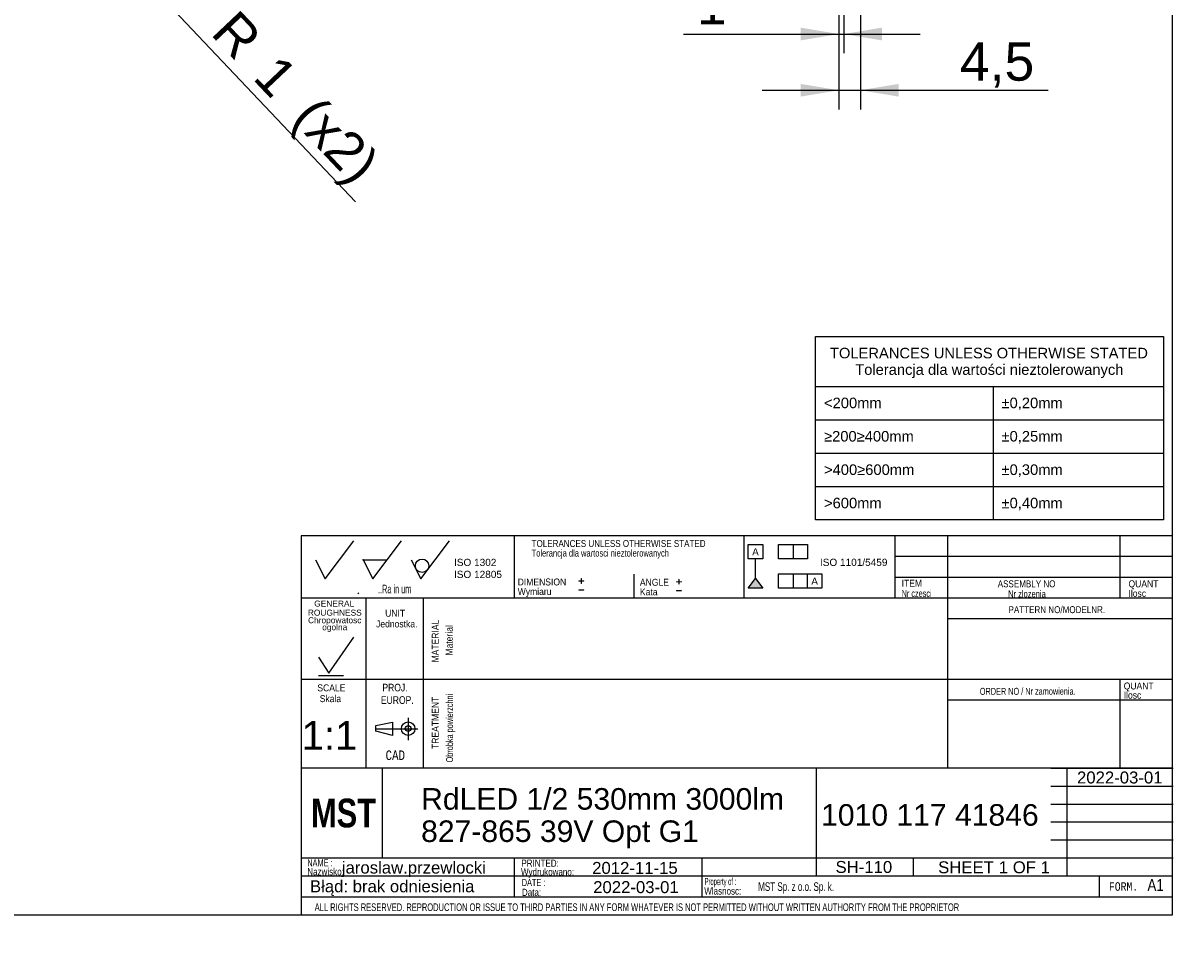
# Model space of a CAD drawing. Header units: millimetres. Extents: x 7 to 819, y 6 to 587.
# Tile 5 of 11: x 579 to 819, y 6 to 201. Entities that reach past the tile are written whole.
import ezdxf
from ezdxf.entities.mleader import LeaderData, LeaderLine
from ezdxf.enums import TextEntityAlignment as Align
from ezdxf.lldxf.tags import DXFTag
from ezdxf.math import Vec2, Vec3

# ---------------------------------------------------------------- set-up
doc = ezdxf.new("R2010")
doc.units = ezdxf.units.MM
doc.layers.add('10', color=7, linetype='Continuous')
doc.layers.add('Default', color=7, linetype='Continuous')
doc.styles.add('SEACAD_Arial', font='arial.ttf')
doc.styles.add('SEACAD_Lucida_Console', font='lucon.TTF', dxfattribs={"width": 0.8})
tags = doc.linetypes.add('CENTER2', pattern=[28.575, 19.05, -3.175, 3.175, -3.175]).pattern_tags.tags
tags[10:11] = [DXFTag(74, 4), DXFTag(75, 0), DXFTag(340, '0'), DXFTag(46, 0.0), DXFTag(50, 0.0), DXFTag(44, 0.0), DXFTag(45, 0.0)]
tags[8:9] = [DXFTag(74, 4), DXFTag(75, 0), DXFTag(340, '0'), DXFTag(46, 0.0), DXFTag(50, 0.0), DXFTag(44, 0.0), DXFTag(45, 0.0)]
tags[6:7] = [DXFTag(74, 4), DXFTag(75, 0), DXFTag(340, '0'), DXFTag(46, 0.0), DXFTag(50, 0.0), DXFTag(44, 0.0), DXFTag(45, 0.0)]
tags[4:5] = [DXFTag(74, 4), DXFTag(75, 0), DXFTag(340, '0'), DXFTag(46, 0.0), DXFTag(50, 0.0), DXFTag(44, 0.0), DXFTag(45, 0.0)]
doc.dimstyles.new('ISO', dxfattribs={"dimtxt": 8, "dimasz": 8, "dimexe": 4, "dimexo": 0, "dimgap": 2, "dimtad": 1, "dimtxsty": 'SEACAD_Arial', "dimblk1": '_SE_FILLED', "dimblk2": '_SE_FILLED', "dimsah": 1, "dimcen": 4, "dimadec": 0, "dimazin": 0, "dimtfac": 0.5, "dimtdec": 3, "dimtmove": 0, "dimatfit": 3, "dimfxl": 1, "dimarcsym": 0})

# ---------------------------------------------------------------- blocks, each defined once
blk = doc.blocks.new('DMBLK28')
at = {"layer": 'Default', "linetype": 'Continuous'}
for points in [[(741.42, 197.28), (749.42, 198.61), (741.42, 199.95)], [(758.42, 197.28), (758.42, 199.95), (750.42, 198.61)]]:
    blk.add_hatch(color=7, dxfattribs=at).paths.add_polyline_path(points)
at = {"layer": 'Default', "color": 7, "linetype": 'Continuous'}
for p, q in [((749.42, 211.92), (749.42, 194.61)), ((750.42, 211.92), (750.42, 194.61)), ((716.93, 198.61), (766.42, 198.61))]:
    blk.add_line(p, q, dxfattribs=at)
at = {"layer": 'Default', "color": 7, "linetype": 'Continuous', "style": 'SEACAD_Arial'}
blk.add_text('1', height=8, dxfattribs=at).set_placement((719.73, 208.61), align=Align.TOP_LEFT)
blk = doc.blocks.new('_SE_FILLED')
at = {"color": 0}
blk.add_line((0, 0), (-1, 0), dxfattribs=at)
blk.add_solid([(0, 0), (-1, -0.1665), (-1, 0.1665), (0, 0)], dxfattribs=at)
blk = doc.blocks.new('DMBLK29')
at = {"layer": 'Default', "linetype": 'Continuous'}
for points in [[(741.42, 185.54), (749.42, 186.87), (741.42, 188.2)], [(761.92, 185.54), (761.92, 188.2), (753.92, 186.87)]]:
    blk.add_hatch(color=7, dxfattribs=at).paths.add_polyline_path(points)
at = {"layer": 'Default', "color": 7, "linetype": 'Continuous'}
for p, q in [((753.92, 213.9), (753.92, 182.87)), ((749.42, 211.92), (749.42, 182.87)), ((733.42, 186.87), (793.14, 186.87))]:
    blk.add_line(p, q, dxfattribs=at)
at = {"layer": 'Default', "color": 7, "linetype": 'Continuous', "style": 'SEACAD_Arial'}
blk.add_text('4,5', height=8, dxfattribs=at).set_placement((774.69, 196.87), align=Align.TOP_LEFT)
blk = doc.blocks.new('DMBLK36')
at = {"layer": 'Default', "linetype": 'Continuous'}
blk.add_hatch(color=7, dxfattribs=at).paths.add_polyline_path([(609.8, 206.3), (603.33, 211.19), (607.86, 204.47)])
at = {"layer": 'Default', "color": 7, "linetype": 'Continuous'}
blk.add_line((602.64, 211.92), (648.44, 163.54), dxfattribs=at)
at = {"layer": 'Default', "color": 7, "linetype": 'Continuous', "style": 'SEACAD_Arial'}
for s, p in [('R', (623.79, 204.12)), ('1', (632.59, 194.83)), ('(x2)', (640.75, 186.22))]:
    blk.add_text(s, height=8, rotation=313.4362, dxfattribs=at).set_placement(p, align=Align.TOP_LEFT)
blk = doc.blocks.new('SEANNOT_GROUP11')
at = {"layer": 'Default', "color": 7, "linetype": 'Continuous', "style": 'SEACAD_Arial'}
for s, p in [('RdLED 1/2 530mm 3000lm', (662.15, 41.12)), ('827-865 39V Opt G1', (662.15, 34.37))]:
    blk.add_text(s, height=4.5, dxfattribs=at).set_placement(p, align=Align.TOP_LEFT)
blk = doc.blocks.new('SEANNOT_GROUP12')
at = {"layer": 'Default', "color": 7, "linetype": 'Continuous', "style": 'SEACAD_Arial'}
blk.add_text('1010 117 41846', height=4.5, dxfattribs=at).set_placement((745.7, 37.77), align=Align.TOP_LEFT)
blk = doc.blocks.new('SEANNOT_GROUP13')
at = {"layer": 'Default', "color": 7, "linetype": 'Continuous', "style": 'SEACAD_Arial'}
blk.add_text('jaroslaw.przewlocki', height=2.5, dxfattribs=at).set_placement((645.59, 25.78), align=Align.TOP_LEFT)
blk = doc.blocks.new('SEANNOT_GROUP14')
at = {"layer": 'Default', "color": 7, "linetype": 'Continuous', "style": 'SEACAD_Arial'}
blk.add_text('SH-110', height=2.5, dxfattribs=at).set_placement((748.71, 25.9), align=Align.TOP_LEFT)
blk = doc.blocks.new('SEANNOT_GROUP15')
at = {"layer": 'Default', "color": 7, "linetype": 'Continuous', "style": 'SEACAD_Arial'}
blk.add_text('1:1', height=6, dxfattribs=at).set_placement((637.18, 55.12), align=Align.TOP_LEFT)
blk = doc.blocks.new('_Dot')
at = {"color": 0, "linetype": 'ByBlock', "lineweight": -2}
blk.add_line((-0.5, 0), (-1, 0), dxfattribs=at)
at = {"color": 0, "linetype": 'ByBlock', "const_width": 0.5}
blk.add_lwpolyline([(-0.25, 0, 1), (0.25, 0, 1)], format="xyb", close=True, dxfattribs=at)
blk = doc.blocks.new('SEANNOT_GROUP17')
at = {"layer": 'Default', "color": 7, "linetype": 'Continuous', "style": 'SEACAD_Arial'}
blk.add_text('2012-11-15', height=2.5, dxfattribs=at).set_placement((697.88, 25.7), align=Align.TOP_LEFT)
blk = doc.blocks.new('SEANNOT_GROUP18')
at = {"layer": 'Default', "color": 7, "linetype": 'Continuous', "style": 'SEACAD_Arial'}
blk.add_text('2022-03-01', height=2.5, dxfattribs=at).set_placement((698.09, 21.69), align=Align.TOP_LEFT)
blk = doc.blocks.new('SEANNOT_GROUP19')
at = {"layer": 'Default', "color": 7, "linetype": 'Continuous', "style": 'SEACAD_Arial'}
for s, p in [('SHEET ', (770.14, 25.83)), ('1', (782.8, 25.83)), (' OF ', (784.76, 25.83)), ('1', (791.55, 25.83))]:
    blk.add_text(s, height=2.5, dxfattribs=at).set_placement(p, align=Align.TOP_LEFT)
blk = doc.blocks.new('SEANNOT_GROUP20')
at = {"layer": 'Default', "color": 7, "linetype": 'Continuous', "style": 'SEACAD_Arial'}
blk.add_text('2022-03-01', height=2.5, dxfattribs=at).set_placement((799.15, 44.59), align=Align.TOP_LEFT)
blk = doc.blocks.new('SE2')
at = {"layer": 'Default', "color": 7, "linetype": 'Continuous'}
for p, q in [((744.54, 125), (817.25, 125)), ((781.62, 125), (781.62, 118.03)), ((744.54, 118.03), (817.25, 118.03)), ((781.62, 118.03), (781.62, 111.07)), ((744.54, 111.07), (817.25, 111.07)), ((781.62, 111.07), (781.62, 104.1)), ((744.54, 104.1), (817.25, 104.1)), ((781.62, 104.1), (781.62, 97.13))]:
    blk.add_line(p, q, dxfattribs=at)
blk.add_lwpolyline([(744.54, 97.13), (744.54, 135.41), (817.25, 135.41), (817.25, 97.13), (744.54, 97.13)], dxfattribs=at)
at = {"layer": 'Default', "color": 7, "linetype": 'Continuous', "style": 'SEACAD_Arial'}
for s, p in [('TOLERANCES UNLESS OTHERWISE STATED', (747.54, 133.08)), ('Tolerancja dla wartości nieztolerowanych', (752.82, 129.63)), ('<200mm', (746.31, 122.67)), ('±0,20mm', (783.38, 122.67)), ('≥200≥400mm', (746.31, 115.7)), ('±0,25mm', (783.38, 115.7)), ('>400≥600mm', (746.31, 108.73)), ('±0,30mm', (783.38, 108.73)), ('>600mm', (746.31, 101.76)), ('±0,40mm', (783.38, 101.76))]:
    blk.add_text(s, height=2.2, dxfattribs=at).set_placement(p, align=Align.TOP_LEFT)

msp = doc.modelspace()

# ---------------------------------------------------------------- hatches: boundary and pattern name
at = {"layer": 'Default', "linetype": 'Continuous'}
msp.add_hatch(color=7, dxfattribs=at).paths.add_polyline_path([(731.992, 84.877), (730.492, 82.892), (733.492, 82.892)])

# ---------------------------------------------------------------- linework, layer by layer
at = {"layer": '10', "color": 7, "linetype": 'Continuous'}
for p, q in [((681.575, 93.794), (681.575, 80.794)), ((729.575, 93.794), (729.575, 80.794)), ((761.075, 93.794), (761.075, 80.794)), ((772.075, 93.794), (772.075, 45.294)), ((808.075, 93.794), (808.075, 80.794)), ((642.075, 84.794), (648.075, 92.794)), ((652.075, 84.794), (658.075, 92.794)), ((662.075, 84.794), (668.075, 92.794)), ((819.075, 89.461), (761.075, 89.461)), ((640.075, 88.794), (642.075, 84.794)), ((650.075, 88.794), (655.075, 88.794)), ((650.075, 88.794), (652.075, 84.794)), ((660.075, 88.794), (662.075, 84.794)), ((706.575, 85.794), (706.575, 80.794)), ((819.075, 85.127), (761.075, 85.127)), ((648.949, 81.721), (649.125, 81.927)), ((819.075, 80.794), (637.075, 80.794)), ((650.575, 80.794), (650.575, 45.294)), ((650.575, 80.794), (650.575, 46.794)), ((662.575, 80.794), (662.575, 45.294)), ((819.075, 76.461), (772.075, 76.461)), ((642.877, 65.159), (648.076, 72.664)), ((640.735, 68.441), (642.877, 65.159)), ((819.075, 63.794), (637.075, 63.794)), ((640.735, 64.619), (645.934, 64.619)), ((808.075, 63.794), (808.075, 45.294)), ((819.075, 59.461), (772.075, 59.461)), ((659.45, 55.77), (659.45, 51.161)), ((659.45, 55.77), (659.45, 51.161)), ((652.721, 54.209), (656.206, 54.901)), ((652.721, 53.016), (652.721, 54.209)), ((656.206, 52.133), (652.721, 53.016)), ((656.206, 54.901), (656.206, 52.133)), ((744.7, 45.294), (637.075, 45.294)), ((744.575, 45.294), (637.075, 45.294)), ((654.075, 26.544), (654.075, 45.294)), ((793.7, 45.294), (819.2, 45.294)), ((797.075, 22.794), (797.075, 45.294)), ((793.7, 41.544), (819.2, 41.544)), ((793.7, 37.794), (819.2, 37.794)), ((793.7, 34.044), (819.2, 34.044)), ((793.7, 30.294), (819.2, 30.294)), ((637.075, 26.544), (819.2, 26.544)), ((681.603, 26.521), (681.603, 18.396)), ((720.78, 26.456), (720.78, 18.331)), ((764.95, 26.544), (764.95, 22.794)), ((637.075, 22.794), (793.7, 22.794)), ((803.762, 22.794), (803.762, 18.419)), ((637.075, 18.419), (819.075, 18.419))]:
    msp.add_line(p, q, dxfattribs=at)
at = {"layer": '10', "color": 7, "linetype": 'CENTER2'}
msp.add_line((652.721, 53.517), (661.436, 53.517), dxfattribs=at)
at = {"layer": '10', "color": 7, "linetype": 'Continuous'}
for points in [[(819.075, 14.669), (819.075, 93.794), (637.075, 93.794), (637.075, 14.669), (819.075, 14.669)], [(744.7, 45.294), (744.7, 22.794), (819.075, 22.794), (819.075, 45.294), (744.7, 45.294)]]:
    msp.add_lwpolyline(points, dxfattribs=at)
for centre, radius in [((662.347, 87.549), 1.402), ((659.45, 53.517), 1.415), ((659.45, 53.576), 0.607)]:
    msp.add_circle(centre, radius, dxfattribs=at)
msp.add_point((650.075, 88.794), dxfattribs=at)
at = {"layer": 'Default', "color": 7, "linetype": 'Continuous'}
for p, q in [((819.1, 14.67), (819.1, 586.67)), ((730.492, 88.983), (730.492, 91.983)), ((730.492, 91.983), (733.492, 91.983)), ((733.492, 91.983), (733.492, 88.983)), ((736.828, 88.983), (736.828, 91.983)), ((736.828, 91.983), (742.828, 91.983)), ((739.828, 91.983), (739.828, 88.983)), ((742.828, 91.983), (742.828, 88.983)), ((733.492, 88.983), (730.492, 88.983)), ((731.992, 84.877), (731.992, 88.983)), ((742.828, 88.983), (736.828, 88.983)), ((730.492, 82.892), (731.992, 84.877)), ((731.992, 84.877), (733.492, 82.892)), ((736.828, 82.892), (736.828, 85.892)), ((736.828, 85.892), (745.828, 85.892)), ((739.828, 85.892), (739.828, 82.892)), ((742.828, 82.892), (742.828, 85.892)), ((745.828, 85.892), (745.828, 82.892)), ((733.492, 82.892), (730.492, 82.892)), ((745.828, 82.892), (736.828, 82.892)), ((6.708, 14.67), (819.1, 14.67))]:
    msp.add_line(p, q, dxfattribs=at)

# ---------------------------------------------------------------- block references
at = {"layer": 'Default'}
for name in ['SE2', 'SEANNOT_GROUP15', 'SEANNOT_GROUP20', 'SEANNOT_GROUP11', 'SEANNOT_GROUP12', 'SEANNOT_GROUP13', 'SEANNOT_GROUP17', 'SEANNOT_GROUP14', 'SEANNOT_GROUP19', 'SEANNOT_GROUP18']:
    msp.add_blockref(name, (0, 0), dxfattribs=at)

# ---------------------------------------------------------------- texts
at = {"layer": '10', "attachment_point": 1}
for s, insert, char_height, width, style in [('{\\farial rounded mt|b0||i0||c0|p34;\\C7;\\H1.45000002;\\W0.83002;TOLERANCES UNLESS OTHERWISE STATED}', (685.231, 92.931), 1.45, 38.61414, 'SEACAD_Arial'), ('{\\farial rounded mt|b0||i0||c0|p34;\\C7;\\H1.45000002;\\W0.77704;Tolerancja dla wartosci nieztolerowanych}', (685.231, 90.931), 1.45, 36.02936, 'SEACAD_Arial'), ('{\\farial rounded mt|b0||i0||c0|p34;\\C7;\\H1.45000002;\\W0.883;DIMENSION}', (682.324, 84.896), 1.45, 10.15001, 'SEACAD_Arial'), ('{\\farial rounded mt|b0||i0||c0|p34;\\C7;\\H1.45000002;\\W0.883;ANGLE}', (707.852, 84.832), 1.45, 6.05218, 'SEACAD_Arial'), ('{\\farial rounded mt|b0||i0||c0|p34;\\C7;\\H1.45000002;\\W0.883;ITEM}', (762.514, 84.637), 1.45, 4.25544, 'SEACAD_Arial'), ('{\\farial rounded mt|b0||i0||c0|p34;\\C7;\\H1.45000002;\\W0.83002;ASSEMBLY NO}', (782.593, 84.51), 1.45, 12.82936, 'SEACAD_Arial'), ('{\\farial rounded mt|b0||i0||c0|p34;\\C7;\\H1.45000002;\\W0.883;QUANT}', (809.905, 84.51), 1.45, 6.24131, 'SEACAD_Arial'), ('{\\farial rounded mt|b0||i0||c0|p34;\\C7;\\H1.8;\\W0.608;..Ra in um}', (653.139, 83.594), 1.8, 8.92175, 'SEACAD_Arial'), ('{\\farial rounded mt|b0||i0||c0|p34;\\C7;\\H1.45000002;\\W0.883;Wymiaru}', (682.324, 82.896), 1.45, 8.67569, 'SEACAD_Arial'), ('{\\farial rounded mt|b0||i0||c0|p34;\\C7;\\H1.45000002;\\W0.883;Kata}', (707.852, 82.832), 1.45, 5.07501, 'SEACAD_Arial'), ('{\\farial rounded mt|b0||i0||c0|p34;\\C7;\\H1.45000002;\\W0.72406;Nr czesci }', (762.514, 82.51), 1.45, 7.78588, 'SEACAD_Arial'), ('{\\farial rounded mt|b0||i0||c0|p34;\\C7;\\H1.45000002;\\W0.77704;Nr zlozenia}', (784.757, 82.411), 1.45, 9.50428, 'SEACAD_Arial'), ('{\\farial rounded mt|b0||i0||c0|p34;\\C7;\\H1.45000002;\\W0.883;Ilosc}', (809.905, 82.51), 1.45, 6.93479, 'SEACAD_Arial'), ('{\\farial rounded mt|b0||i0||c0|p34;\\C7;\\H1.45000002;\\W0.883;UNIT}', (654.641, 78.367), 1.45, 4.16088, 'SEACAD_Arial'), ('{\\farial rounded mt|b0||i0||c0|p34;\\C7;\\H1.45000002;\\W0.83002;PATTERN NO/MODELNR.}', (784.847, 79.116), 1.45, 21.43479, 'SEACAD_Arial'), ('{\\farial rounded mt|b0||i0||c0|p34;\\C7;\\H1.45000002;\\W0.883;Jednostka.}', (652.738, 76.128), 1.45, 8.72628, 'SEACAD_Arial'), ('{\\farial rounded mt|b0||i0||c0|p34;\\C7;\\H1.45000002;\\W0.883;SCALE}', (640.475, 62.782), 1.45, 5.86305, 'SEACAD_Arial'), ('{\\farial rounded mt|b0||i0||c0|p34;\\C7;\\H1.60000002;\\W0.8;PROJ.}', (654.062, 62.918), 1.6, 5.11305, 'SEACAD_Arial'), ('{\\farial rounded mt|b0||i0||c0|p34;\\C7;\\H1.45000002;\\W0.883;QUANT}', (808.905, 63.177), 1.45, 6.24131, 'SEACAD_Arial'), ('{\\farial rounded mt|b0||i0||c0|p34;\\C7;\\H1.45000002;\\W0.883;Skala}', (640.976, 60.528), 1.45, 5.77723, 'SEACAD_Arial'), ('{\\farial rounded mt|b0||i0||c0|p34;\\C7;\\H1.60000002;\\W0.8;EUROP.}', (653.745, 60.311), 1.6, 6.64349, 'SEACAD_Arial'), ('{\\farial rounded mt|b0||i0||c0|p34;\\C7;\\H1.45000002;\\W0.72406;ORDER NO / Nr zamowienia.}', (778.847, 62.061), 1.45, 25.03089, 'SEACAD_Arial'), ('{\\farial rounded mt|b0||i0||c0|p34;\\C7;\\H1.45000002;\\W0.883;Ilosc}', (808.905, 61.256), 1.45, 6.93479, 'SEACAD_Arial'), ('{\\fLucida Console|b0||i0||c0|p34;\\C7;\\H1.99999998;\\W0.8;CAD}', (654.724, 48.987), 2, 4.53334, 'SEACAD_Lucida_Console'), ('{\\farial rounded mt|b0||i0||c0|p34;\\C7;\\H1.5;\\W0.704;NAME :}', (638.376, 26.268), 1.5, 5.5761, 'SEACAD_Arial'), ('{\\farial rounded mt|b0||i0||c0|p34;\\C7;\\H1.5;\\W0.8;Nazwisko:}', (638.376, 24.421), 1.5, 7.67838, 'SEACAD_Arial'), ('{\\farial rounded mt|b0||i0||c0|p34;\\C7;\\H1.5;\\W0.8;Wydrukowano:}', (683.011, 24.37), 1.5, 11.43865, 'SEACAD_Arial'), ('{\\farial rounded mt|b0||i0||c0|p34;\\C7;\\H1.5;\\W0.8;PRINTED:}', (683.099, 26.18), 1.5, 8.9879, 'SEACAD_Arial'), ('{\\farial rounded mt|b0||i0||c0|p34;\\C7;\\H1.5;\\W0.704;DATE :}', (683.165, 22.152), 1.5, 5.2174, 'SEACAD_Arial'), ('{\\farial rounded mt|b0||i0||c0|p34;\\C7;\\H1.5;\\W0.46208;Property of :}', (721.38, 22.362), 1.5, 8.86958, 'SEACAD_Arial'), ('{\\farial rounded mt|b0||i0||c0|p34;\\C7;\\H2.50000002;\\W0.8;A1}', (813.862, 22.139), 2.5, 4.9829, 'SEACAD_Arial'), ('{\\farial rounded mt|b0||i0||c0|p34;\\C7;\\H1.5;\\W0.8;Data:}', (683.208, 20.102), 1.5, 6.19566, 'SEACAD_Arial'), ('{\\farial rounded mt|b0||i0||c0|p34;\\C7;\\H1.5;\\W0.8;Wlasnosc:}', (721.296, 20.377), 1.5, 10.89131, 'SEACAD_Arial'), ('{\\farial rounded mt|b0||i0||c0|p34;\\C7;\\H1.8;\\W0.667;MST Sp. z o.o. Sp. k.}', (732.551, 21.452), 1.8, 58.30436, 'SEACAD_Arial'), ('{\\fLucida Console|b0||i0||c0|p34;\\C7;\\H1.8;\\W0.8;FORM.}', (805.825, 21.469), 1.8, 6.80001, 'SEACAD_Lucida_Console'), ('{\\farial rounded mt|b0||i0||c0|p34;\\C7;\\H1.60000002;\\W0.704;ALL RIGHTS RESERVED. REPRODUCTION OR ISSUE TO THIRD PARTIES IN ANY FORM WHATEVER IS NOT PERMITTED WITHOUT WRITTEN AUTHORITY FROM THE PROPRIETOR}', (639.922, 17.047), 1.6, 148.00001, 'SEACAD_Arial')]:
    msp.add_mtext(s, dxfattribs=dict(at, insert=insert, char_height=char_height, width=width, style=style))
at = {"layer": '10', "char_height": 1.25, "attachment_point": 1}
for s, insert, width in [('{\\fArial|b0||i0||c0|p34;\\C7;\\H1.2499998;\\W1.;GENERAL}', (639.827, 80.287), 8.3424), ('{\\fArial|b0||i0||c0|p34;\\C7;\\H1.2499998;\\W1.;ROUGHNESS}', (638.492, 78.393), 11.22283)]:
    msp.add_mtext(s, dxfattribs=dict(at, insert=insert, width=width))
at = {"layer": '10', "insert": (644.111, 75.265), "char_height": 1.25, "width": 11.65265, "attachment_point": 5, "line_spacing_factor": 0.7}
msp.add_mtext('{\\fArial|b0||i0||c0|p34;\\C7;\\H1.24999998;\\W1.;Chropowatosc\\P}{\\fArial|b0||i0||c0|p34;\\C7;\\H1.24999998;\\W1.;ogolna}', dxfattribs=at)
at = {"layer": '10', "char_height": 1.45, "attachment_point": 1, "rotation": 89.99999, "style": 'SEACAD_Arial'}
for s, insert, width in [('{\\farial rounded mt|b0||i0||c0|p34;\\C7;\\H1.45000002;\\W0.883;MATERIAL}', (664.376, 67.352), 8.92066), ('{\\farial rounded mt|b0||i0||c0|p34;\\C7;\\H1.45000002;\\W0.883;Material}', (667.296, 68.795), 7.15315), ('{\\farial rounded mt|b0||i0||c0|p34;\\C7;\\H1.45000002;\\W0.72406;Obrobka powierzchni}', (667.376, 46.486), 17.04755), ('{\\farial rounded mt|b0||i0||c0|p34;\\C7;\\H1.45000002;\\W0.883;TREATMENT}', (664.376, 49.29), 10.87501)]:
    msp.add_mtext(s, dxfattribs=dict(at, insert=insert, width=width))
at = {"layer": 'Default'}
for s, insert, char_height, width, attachment_point in [('{\\fArial|b0||i0||c0|p34;\\C7;\\H1.5;\\W1.;ISO 1302 \\P}{\\fArial|b0||i0||c0|p34;\\C7;\\H1.5;\\W1.;ISO 12805}', (669.021, 89.009), 1.5, 10.48633, 1), ('{\\fArial CE|b0||i0||c0|p34;\\C7;\\H1.5;\\W1.;A}', (731.986, 91.206), 1.5, 1.40218, 2), ('{\\fArial|b0||i0||c0|p34;\\C7;\\H1.5;\\W1.;ISO 1101/5459}', (752.506, 89.025), 1.5, 15.28486, 2), ('{\\fSolid Edge ISO|b0||i0||c0|p34;\\C7;\\H2.5;\\W1.;+\\P}', (694.794, 85.892), 2.5, 1.88245, 1), ('{\\fSolid Edge ISO|b0||i0||c0|p34;\\C7;\\H2.5;\\W1.;+\\P}', (715.187, 85.735), 2.5, 1.88245, 1), ('{\\fArial CE|b0||i0||c0|p34;\\C7;\\H1.5;\\W1.;A}', (744.342, 85.081), 1.5, 1.40218, 2), ('{\\fSolid Edge ISO|b0||i0||c0|p34;\\C7;\\H2.5;\\W1.;-\\P}', (694.794, 84.009), 2.5, 1.88245, 1), ('{\\fSolid Edge ISO|b0||i0||c0|p34;\\C7;\\H2.5;\\W1.;-\\P}', (715.187, 83.852), 2.5, 1.88245, 1)]:
    msp.add_mtext(s, dxfattribs=dict(at, insert=insert, char_height=char_height, width=width, attachment_point=attachment_point))

# ---------------------------------------------------------------- dimensions: what is measured, and where the dimension line sits
at = {"layer": 'Default', "color": 7, "linetype": 'Continuous'}
dim = msp.add_linear_dim(base=(753.924, 186.869), p1=(749.424, 211.921), p2=(753.924, 213.902), text='\\A1;<>', dimstyle='ISO', dxfattribs=at)
dim.commit()
dim.dimension.update_dxf_attribs({"geometry": 'DMBLK29', "text_midpoint": (771.889, 186.869), "dimtype": 160})
dim = msp.add_radius_dim(center=(602.639, 211.918), mpoint=(603.327, 211.191), text='\\A1;<> (x2)', dimstyle='ISO', override={"dimtolj": 1}, dxfattribs=at)
dim.commit()
dim.dimension.update_dxf_attribs({"geometry": 'DMBLK36', "text_midpoint": (614.603, 199.282), "dimtype": 164})
dim = msp.add_linear_dim(base=(749.424, 198.613), p1=(749.424, 211.921), p2=(750.424, 211.921), angle=0, text='\\A1;<>', dimstyle='ISO', dxfattribs=at)
dim.commit()
dim.dimension.update_dxf_attribs({"geometry": 'DMBLK28', "text_midpoint": (728.794, 198.613), "dimtype": 161})

# ---------------------------------------------------------------- leaders
ml = msp.add_multileader_mtext('Standard', dxfattribs=at)
ml.set_content('{\\pxsm0.9;\\fImpact|b0||i0||c0|p34;\\W1.;MST\\P}', color=256)
ml.set_leader_properties()
ml.set_arrow_properties(name='DOT')
ml.build(insert=Vec2(0, 0))
ml.multileader.update_dxf_attribs({"leader_type": 0, "dogleg_length": 0, "arrow_head_size": 6})
ctx = ml.context
ctx.base_point, ctx.char_height, ctx.arrow_head_size, ctx.landing_gap_size = Vec3(637.147, 35.856), 6, 6, 2.1
ctx.mtext.insert = Vec3(639.147, 38.919)
ml = msp.add_multileader_mtext('Standard', dxfattribs=at)
ml.set_content('{\\pxsm0.9;\\fArial|b0||i0||c0|p34;\\W1.; Błąd: brak odniesienia\\P}', color=256)
ml.set_leader_properties()
ml.set_arrow_properties(name='DOT')
ml.build(insert=Vec2(0, 0))
ml.multileader.update_dxf_attribs({"leader_type": 0, "dogleg_length": 0, "arrow_head_size": 2.5})
ctx = ml.context
ctx.base_point, ctx.char_height, ctx.arrow_head_size, ctx.landing_gap_size = Vec3(635.962, 20.247), 2.5, 2.5, 0.875
ctx.mtext.insert = Vec3(637.962, 21.863)

doc.saveas('drawing.dxf')
